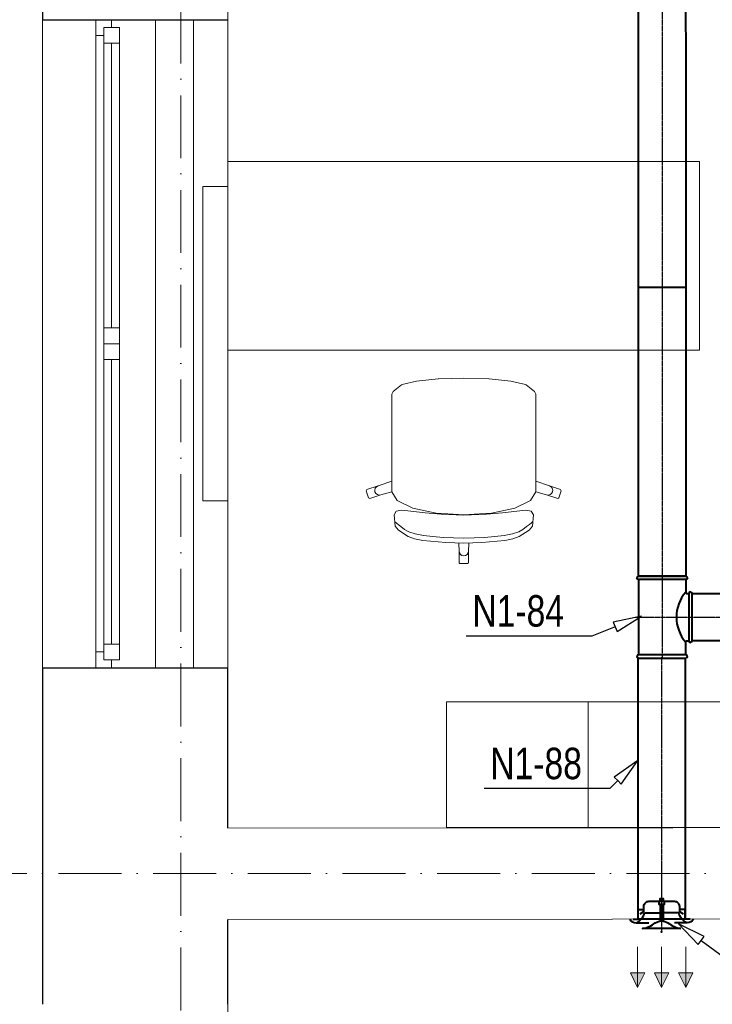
# Model space of a CAD drawing. Header units: millimetres. Extents: x 1700 to 4670, y 990 to 3874.
# Tile 5 of 110: x 2019 to 2239, y 1632 to 1945. Entities that reach past the tile are written whole.
import ezdxf
from ezdxf.enums import TextEntityAlignment as Align

# ---------------------------------------------------------------- set-up
doc = ezdxf.new("R2010")
doc.units = ezdxf.units.MM
for name, pattern in [('CENTER', [0.55, 0.37, -0.06, 0.06, -0.06]), ('Kropki i Kreski', [300, 200, -50, 0, -50]), ('Przerywana gęsta', [180, 120, -60]), ('Wipeout_Contour', [1000, 0, -1000])]:
    doc.linetypes.add(name, pattern=pattern)
doc.layers.get('0').update_dxf_attribs({"lineweight": 0})
for name, color, linetype in [('Nowe_210-A Pomieszczenia', 7, 'Continuous'), ('Nowe_320-W Umeblowanie', 252, 'Continuous'), ('Nowe_420-K Ściany', 7, 'Continuous'), ('Nowe_Okna Archicada', 7, 'Continuous'), ('opisy mt', 7, 'Continuous'), ('WEN_N1-_ATRYBUT', 7, 'Continuous'), ('WEN_N1-_OSIE', 2, 'CENTER')]:
    doc.layers.add(name, color=color, linetype=linetype)
for name, color, linetype, lineweight in [('Nowe_320-W Umeblowanie_Nr_pióra__15', 7, 'Continuous', 15), ('Nowe_320-W Umeblowanie_Nr_pióra__4', 252, 'Continuous', 13), ('Nowe_410-K Osie_Nr_pióra__18', 9, 'Continuous', 13), ('Nowe_420-K Ściany_Nr_pióra__27', 7, 'Continuous', 25), ('Nowe_810-G Ogólne_Nr_pióra__18', 9, 'Continuous', 13), ('Nowe_Okna Archicada_Nr_pióra__23', 7, 'Continuous', 15), ('Nowe_Okna Archicada_Nr_pióra__27', 7, 'Continuous', 25), ('Nowe_Okna Archicada_Nr_pióra__3', 7, 'Continuous', 13), ('WEN_N1-_ZLICZAC', 170, 'Continuous', 40)]:
    doc.layers.add(name, color=color, linetype=linetype, lineweight=lineweight)
doc.styles.add('STYL_WENTYLE', font='txt', dxfattribs={"width": 0.8})

# ---------------------------------------------------------------- blocks, each defined once
blk = doc.blocks.new('TCP150150CN1-_11')
blk.add_line((10.5, -75), (249.5, -75))
for points in [[(205, 95), (55, 95, 1), (55, 84.5), (205, 84.5, 1)], [(0, -75), (0, 75, -1), (10.5, 75), (10.5, -75, -1)], [(260, -75), (260, 75, 1), (249.5, 75), (249.5, -75, 1)]]:
    blk.add_lwpolyline(points, format="xyb", close=True)
for points in [[(10.5, 75), (50.5, 75, 0.414214), (55, 79.5), (55, 84.5)], [(50.5, 75, 0.377358), (209.5, 75, 0.377358)], [(249.5, 75), (209.5, 75, -0.414214), (205, 79.5), (205, 84.5)]]:
    blk.add_lwpolyline(points, format="xyb")
for p in [(130, 95), (0, 0), (260, 0)]:
    blk.add_point(p)
at = {"layer": 'WEN_N1-_OSIE'}
for p, q in [((130, -85), (130, 95)), ((0, 0), (260, 0))]:
    blk.add_line(p, q, dxfattribs=at)
at = {"layer": 'WEN_N1-_ATRYBUT', "style": 'STYL_WENTYLE', "width": 0.8, "flags": 8}
blk.add_attdef('WENTYLE', text='', height=100, dxfattribs=at).set_placement((130, 0), align=Align.BOTTOM_LEFT)
blk = doc.blocks.new('SR-150CN1-_6919-3031999473_14')
blk.add_line((6000, -75), (6000, 75))
blk.add_lwpolyline([(0, -75), (0, 75), (6919.3, 75), (6919.3, -75)], close=True)
blk.add_point((6919.3, 0))
at = {"layer": 'WEN_N1-_OSIE'}
blk.add_line((0, 0), (6919.3, 0), dxfattribs=at)
at = {"layer": 'WEN_N1-_ATRYBUT', "style": 'STYL_WENTYLE', "width": 0.8, "flags": 8}
blk.add_attdef('WENTYLE', text='', height=100, dxfattribs=at).set_placement((3459.7, 0), align=Align.BOTTOM_LEFT)
at = {"layer": 'WEN_N1-_OSIE', "style": 'STYL_WENTYLE', "width": 0.8, "flags": 8}
blk.add_attdef('FI_KANALU', text='', height=40, dxfattribs=at).set_placement((3459.7, 37.5), align=Align.MIDDLE_CENTER)
blk = doc.blocks.new('SR-150CN1-_452-5097135065_14')
blk.add_lwpolyline([(0, -75), (0, 75), (452.5, 75), (452.5, -75)], close=True)
for p in [(0, 0), (452.5, 0)]:
    blk.add_point(p)
at = {"layer": 'WEN_N1-_OSIE'}
blk.add_line((0, 0), (452.5, 0), dxfattribs=at)
at = {"layer": 'WEN_N1-_ATRYBUT', "style": 'STYL_WENTYLE', "width": 0.8, "flags": 8}
blk.add_attdef('WENTYLE', text='', height=100, dxfattribs=at).set_placement((226.3, 0), align=Align.BOTTOM_LEFT)
at = {"layer": 'WEN_N1-_OSIE', "style": 'STYL_WENTYLE', "width": 0.8, "flags": 8}
blk.add_attdef('FI_KANALU', text='', height=40, dxfattribs=at).set_placement((226.3, 37.5), align=Align.MIDDLE_CENTER)
blk = doc.blocks.new('KIRML-150-C_11')
for p, q in [((-5.05, 47.47), (-5.05, -6)), ((5.05, 47.47), (5.05, -6)), ((-54.54, 20.2), (-5.05, 20.2)), ((54.54, 20.2), (5.05, 20.2)), ((-80.8, -12), (-40.4, -12)), ((80.8, -12), (40.4, -12))]:
    blk.add_line(p, q)
for points in [[(-5.05, 56.56), (-5.05, 65.65), (5.05, 65.65), (5.05, 56.56)], [(-9.09, 56.56), (-9.09, 47.47), (9.09, 47.47), (9.09, 56.56)], [(-90.9, 0), (-75, 0), (-75, 30), (-58.58, 30)], [(90.9, 0), (75, 0), (75, 30), (58.58, 30)]]:
    blk.add_lwpolyline(points)
for points in [[(-68.68, 16.16), (-56.56, 24.24), (-56.56, 40.4, -0.4142136), (-40.4, 56.56), (40.4, 56.56, -0.4142136), (56.56, 40.4), (56.56, 24.24), (68.68, 16.16)], [(-101, 0, 0.3074541), (-80.8, -12, 0.238587), (-54.54, 20.2, 0.238587)], [(101, 0, -0.3074541), (80.8, -12, -0.238587), (54.54, 20.2, -0.238587)]]:
    blk.add_lwpolyline(points, format="xyb")
blk.add_lwpolyline([(60.6, -30.3), (-60.6, -30.3, 0.1189811), (-20.2, -12.12, -0.3029703), (20.2, -12.12, 0.1189811), (60.6, -30.3)], format="xyb", close=True)
for p in [(0, 0), (0, -40.4)]:
    blk.add_point(p)
at = {"layer": 'WEN_N1-_OSIE'}
for p, q in [((0, 80.8), (0, -40.4)), ((-8.4, 0), (8.4, 0))]:
    blk.add_line(p, q, dxfattribs=at)
at = {"layer": 'WEN_N1-_ATRYBUT', "style": 'STYL_WENTYLE', "width": 0.8, "flags": 8}
blk.add_attdef('WENTYLE', text='', height=100, dxfattribs=at).set_placement((0, 0), align=Align.BOTTOM_LEFT)
blk = doc.blocks.new('SR-150CN1-_829-7523282128_14')
blk.add_lwpolyline([(0, -75), (0, 75), (829.8, 75), (829.8, -75)], close=True)
for p in [(0, 0), (829.8, 0)]:
    blk.add_point(p)
at = {"layer": 'WEN_N1-_OSIE'}
blk.add_line((0, 0), (829.8, 0), dxfattribs=at)
at = {"layer": 'WEN_N1-_ATRYBUT', "style": 'STYL_WENTYLE', "width": 0.8, "flags": 8}
blk.add_attdef('WENTYLE', text='', height=100, dxfattribs=at).set_placement((414.9, 0), align=Align.BOTTOM_LEFT)
at = {"layer": 'WEN_N1-_OSIE', "style": 'STYL_WENTYLE', "width": 0.8, "flags": 8}
blk.add_attdef('FI_KANALU', text='', height=40, dxfattribs=at).set_placement((414.9, 37.5), align=Align.MIDDLE_CENTER)

msp = doc.modelspace()

# ---------------------------------------------------------------- hatches: boundary and pattern name
at = {"layer": 'opisy mt', "linetype": 'Continuous', "lineweight": 18}
for points in [[(2212.78, 1641.88), (2215.07, 1637.24), (2217.36, 1641.88)], [(2212.78, 1641.88), (2215.07, 1637.24), (2217.36, 1641.88)], [(2220.43, 1641.88), (2222.71, 1637.24), (2225, 1641.88)], [(2220.43, 1641.88), (2222.71, 1637.24), (2225, 1641.88)], [(2232.64, 1641.88), (2230.36, 1637.24), (2228.07, 1641.88)], [(2232.64, 1641.88), (2230.36, 1637.24), (2228.07, 1641.88)]]:
    msp.add_hatch(color=256, dxfattribs=at).paths.add_polyline_path(points)

# ---------------------------------------------------------------- linework, layer by layer
at = {"layer": 'Nowe_210-A Pomieszczenia', "color": 252, "linetype": 'Continuous', "lineweight": 0, "flags": 128}
for points in [[(2084.79, 2561.41), (2084.79, 1687.91), (2367.79, 1688.11), (2367.77, 1716.28), (2545.79, 1716.41), (2545.79, 2327.41), (2545.79, 2533.41), (2256.79, 2533.41), (2256.79, 2561.41)], [(2451.79, 1209.17), (2451.79, 1659.17), (2084.79, 1658.91), (2084.79, 1658.91), (2084.79, 1208.91)]]:
    msp.add_lwpolyline(points, close=True, dxfattribs=at)
at = {"layer": 'opisy mt', "linetype": 'Continuous', "lineweight": 18}
for p, q in [((2215.07, 1650.14), (2215.07, 1637.24)), ((2215.07, 1650.14), (2215.07, 1637.24)), ((2222.71, 1650.14), (2222.71, 1637.24)), ((2222.71, 1650.14), (2222.71, 1637.24)), ((2230.36, 1650.14), (2230.36, 1637.24)), ((2230.36, 1650.14), (2230.36, 1637.24)), ((2212.78, 1641.88), (2217.36, 1641.88)), ((2215.07, 1637.24), (2212.78, 1641.88)), ((2212.78, 1641.88), (2217.36, 1641.88)), ((2212.78, 1641.88), (2217.36, 1641.88)), ((2215.07, 1637.24), (2212.78, 1641.88)), ((2212.78, 1641.88), (2217.36, 1641.88)), ((2215.07, 1637.24), (2217.36, 1641.88)), ((2215.07, 1637.24), (2217.36, 1641.88)), ((2220.43, 1641.88), (2225, 1641.88)), ((2222.71, 1637.24), (2220.43, 1641.88)), ((2220.43, 1641.88), (2225, 1641.88)), ((2220.43, 1641.88), (2225, 1641.88)), ((2222.71, 1637.24), (2220.43, 1641.88)), ((2220.43, 1641.88), (2225, 1641.88)), ((2222.71, 1637.24), (2225, 1641.88)), ((2222.71, 1637.24), (2225, 1641.88)), ((2232.64, 1641.88), (2228.07, 1641.88)), ((2230.36, 1637.24), (2228.07, 1641.88)), ((2232.64, 1641.88), (2228.07, 1641.88)), ((2232.64, 1641.88), (2228.07, 1641.88)), ((2230.36, 1637.24), (2228.07, 1641.88)), ((2232.64, 1641.88), (2228.07, 1641.88)), ((2230.36, 1637.24), (2232.64, 1641.88)), ((2230.36, 1637.24), (2232.64, 1641.88))]:
    msp.add_line(p, q, dxfattribs=at)
at = {"layer": 'WEN_N1-_ATRYBUT'}
for points in [[(2207.94, 1751.95), (2208.53, 1750.46), (2216.29, 1755.29), (2207.34, 1753.43), (2207.94, 1751.95), (2200.53, 1748.97), (2160.53, 1748.97)], [(2235.29, 1652.18), (2236.23, 1653.47), (2228.03, 1657.5), (2234.34, 1650.89), (2235.29, 1652.18), (2252.24, 1639.76), (2292.24, 1639.76)]]:
    msp.add_lwpolyline(points, dxfattribs=at)

# ---------------------------------------------------------------- block references
at = {"layer": 'WEN_N1-_ZLICZAC'}
ref = msp.add_blockref('TCP150150CN1-_11', (2222.89, 1767.98), dxfattribs=dict(at, xscale=0.09999999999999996, yscale=0.1, zscale=0.1, rotation=270))
ref.add_attrib('WENTYLE', 'N1-84', dxfattribs={"layer": 'WEN_N1-_ATRYBUT', "height": 10, "style": 'STYL_WENTYLE', "width": 0.8, "flags": 8}).set_placement((2162.53, 1748.97), align=Align.BOTTOM_LEFT)
ref = msp.add_blockref('KIRML-150-C_11', (2222.71, 1659.01), dxfattribs=dict(at, xscale=0.1, yscale=0.1, zscale=0.1, rotation=359.9999999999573))
ref.add_attrib('WENTYLE', 'N1-43', dxfattribs={"layer": 'WEN_N1-_ATRYBUT', "height": 10, "style": 'STYL_WENTYLE', "width": 0.8, "flags": 8}).set_placement((2254.24, 1639.76), align=Align.BOTTOM_LEFT)

# ---------------------------------------------------------------- next in the draw order: wipeouts: each hides what was drawn before it
at = {"color": 252, "linetype": 'Wipeout_Contour', "lineweight": 0, "ltscale": 39155.762976}
msp.add_wipeout([(2076.79, 1791.91), (2084.79, 1791.91), (2084.79, 1891.91), (2076.79, 1891.91)], dxfattribs=at).dxf.layer = 'Nowe_320-W Umeblowanie'
at = {"color": 252, "linetype": 'Wipeout_Contour', "lineweight": 0, "ltscale": 297229.998531}
msp.add_wipeout([(2136.86, 1819.17), (2136.86, 1798.26), (2132.52, 1796.69), (2128.98, 1795.55), (2128.79, 1795.18), (2129.53, 1792.9), (2129.91, 1792.71), (2133.45, 1793.85), (2136.87, 1794.82), (2138.6, 1792.03), (2143.57, 1789.65), (2151.01, 1788.06), (2154.75, 1787.83), (2154.75, 1783.96), (2154.75, 1780.96), (2158.1, 1780.96), (2158.28, 1775.98), (2158.28, 1772.29), (2158.58, 1771.99), (2159.79, 1771.99), (2159.79, 1830.99), (2151.78, 1830.74), (2151.68, 1830.73), (2144.8, 1830.02), (2140.21, 1828.95), (2139.99, 1828.86), (2137.31, 1826.74), (2136.86, 1825.88), (2136.86, 1822.78)], dxfattribs=at).dxf.layer = 'Nowe_320-W Umeblowanie'
at = {"color": 252, "linetype": 'Wipeout_Contour', "lineweight": 0, "ltscale": 45007.580974}
msp.add_wipeout([(2154.26, 1728.11), (2154.26, 1688.11), (2244.37, 1688.11), (2244.37, 1728.11)], dxfattribs=at).dxf.layer = 'Nowe_320-W Umeblowanie'
at = {"color": 252, "linetype": 'Wipeout_Contour', "lineweight": 0, "ltscale": 44848.089173}
msp.add_wipeout([(2025.79, 1658.91), (2084.79, 1658.91), (2084.79, 1738.91), (2025.79, 1738.91)], dxfattribs=at).dxf.layer = 'Nowe_420-K Ściany'

# ---------------------------------------------------------------- next in the draw order: linework, layer by layer
at = {"layer": 'Nowe_320-W Umeblowanie_Nr_pióra__15', "color": 252, "linetype": 'Przerywana gęsta', "lineweight": 15}
for p, q in [((2076.79, 1791.91), (2076.79, 1891.91)), ((2076.79, 1891.91), (2084.79, 1891.91)), ((2084.79, 1891.91), (2084.79, 1791.91)), ((2084.79, 1791.91), (2076.79, 1791.91))]:
    msp.add_line(p, q, dxfattribs=at)
at = {"layer": 'Nowe_320-W Umeblowanie_Nr_pióra__4', "color": 252, "linetype": 'Continuous', "lineweight": 13}
for p, q in [((2139.99, 1828.86), (2137.31, 1826.74)), ((2140.21, 1828.95), (2139.99, 1828.86)), ((2144.8, 1830.02), (2140.21, 1828.95)), ((2151.68, 1830.73), (2144.8, 1830.02)), ((2151.78, 1830.74), (2151.68, 1830.73)), ((2137.31, 1826.74), (2136.86, 1825.88)), ((2136.86, 1825.88), (2136.86, 1822.78)), ((2136.86, 1822.78), (2136.86, 1819.17)), ((2136.86, 1819.17), (2136.86, 1798.26)), ((2132.52, 1796.69), (2128.98, 1795.55)), ((2132.52, 1796.69), (2132.01, 1796.41)), ((2136.86, 1798.26), (2132.52, 1796.69)), ((2136.86, 1794.84), (2136.86, 1798.26)), ((2128.98, 1795.55), (2128.79, 1795.18)), ((2128.79, 1795.18), (2129.53, 1792.9)), ((2129.91, 1792.71), (2133.45, 1793.85)), ((2131.64, 1795.95), (2131.48, 1795.39)), ((2131.48, 1795.39), (2131.55, 1794.81)), ((2131.55, 1794.81), (2131.84, 1794.3)), ((2132.01, 1796.41), (2131.64, 1795.95)), ((2131.84, 1794.3), (2132.3, 1793.94)), ((2132.3, 1793.94), (2132.87, 1793.78)), ((2132.87, 1793.78), (2133.45, 1793.85)), ((2133.45, 1793.85), (2136.87, 1794.82)), ((2136.86, 1794.84), (2136.87, 1794.82)), ((2136.87, 1794.82), (2138.6, 1792.03)), ((2129.53, 1792.9), (2129.91, 1792.71)), ((2138.6, 1792.03), (2143.57, 1789.65)), ((2143.57, 1789.65), (2151.01, 1788.06)), ((2151.01, 1788.06), (2154.75, 1787.83)), ((2154.75, 1787.83), (2154.75, 1783.96)), ((2154.75, 1783.96), (2154.75, 1780.96)), ((2154.75, 1780.96), (2158.1, 1780.96)), ((2199.31, 1728.11), (2199.31, 1688.11))]:
    msp.add_line(p, q, dxfattribs=at)
at = {"layer": 'Nowe_320-W Umeblowanie_Nr_pióra__4', "color": 252, "linetype": 'Continuous', "lineweight": 13, "flags": 128}
msp.add_lwpolyline([(2154.26, 1728.11), (2244.37, 1728.11), (2244.37, 1688.11), (2154.26, 1688.11)], close=True, dxfattribs=at)
at = {"layer": 'Nowe_410-K Osie_Nr_pióra__18', "color": 9, "linetype": 'Kropki i Kreski', "lineweight": 13, "ltscale": 0.1}
msp.add_line((1910.53, 1673.48), (2656.19, 1673.48), dxfattribs=at)
at = {"layer": 'Nowe_420-K Ściany_Nr_pióra__27', "color": 252, "linetype": 'Continuous', "lineweight": 25, "flags": 128}
msp.add_lwpolyline([(2084.79, 1687.91), (2084.79, 1738.91)], dxfattribs=at)
at = {"layer": 'WEN_N1-_ATRYBUT'}
msp.add_lwpolyline([(2208.76, 1703.02), (2209.89, 1701.89), (2215.13, 1709.38), (2207.63, 1704.15), (2208.76, 1703.02), (2206.22, 1700.47), (2166.22, 1700.47)], dxfattribs=at)

# ---------------------------------------------------------------- next in the draw order: block references
at = {"layer": 'WEN_N1-_ZLICZAC'}
ref = msp.add_blockref('SR-150CN1-_452-5097135065_14', (2232.39, 1754.98), dxfattribs=dict(at, xscale=0.1, yscale=0.1, zscale=0.1))
ref.add_attrib('WENTYLE', 'N1-86', dxfattribs={"layer": 'WEN_N1-_ATRYBUT', "height": 10, "style": 'STYL_WENTYLE', "width": 0.8, "flags": 8}).set_placement((2268.12, 1721.02), align=Align.BOTTOM_LEFT)
ref = msp.add_blockref('SR-150CN1-_829-7523282128_14', (2222.71, 1741.98), dxfattribs=dict(at, xscale=0.1, yscale=0.1, zscale=0.1, rotation=270))
ref.add_attrib('WENTYLE', 'N1-88', dxfattribs={"layer": 'WEN_N1-_ATRYBUT', "height": 10, "style": 'STYL_WENTYLE', "width": 0.8, "flags": 8}).set_placement((2168.22, 1700.47), align=Align.BOTTOM_LEFT)

# ---------------------------------------------------------------- next in the draw order: wipeouts: each hides what was drawn before it
at = {"color": 252, "linetype": 'Wipeout_Contour', "lineweight": 0, "ltscale": 298383.442531}
msp.add_wipeout([(2182.71, 1819.17), (2182.71, 1822.78), (2182.71, 1825.88), (2182.26, 1826.74), (2179.58, 1828.86), (2179.37, 1828.95), (2174.77, 1830.02), (2167.9, 1830.73), (2167.79, 1830.74), (2159.79, 1830.99), (2159.79, 1771.99), (2160.99, 1771.99), (2161.3, 1772.29), (2161.3, 1775.98), (2161.48, 1780.96), (2164.82, 1780.96), (2164.82, 1783.96), (2164.82, 1787.83), (2168.56, 1788.06), (2176, 1789.65), (2180.97, 1792.03), (2182.7, 1794.82), (2186.12, 1793.85), (2189.66, 1792.71), (2190.04, 1792.9), (2190.79, 1795.18), (2190.59, 1795.55), (2187.05, 1796.69), (2182.71, 1798.26)], dxfattribs=at).dxf.layer = 'Nowe_320-W Umeblowanie'
at = {"color": 252, "linetype": 'Wipeout_Contour', "lineweight": 0, "ltscale": 39102.121975}
msp.add_wipeout([(2025.79, 1738.91), (2042.79, 1738.91), (2042.79, 1944.91), (2025.79, 1944.91)], dxfattribs=at).dxf.layer = 'Nowe_420-K Ściany'

# ---------------------------------------------------------------- next in the draw order: linework, layer by layer
at = {"layer": 'Nowe_320-W Umeblowanie_Nr_pióra__4', "color": 252, "linetype": 'Continuous', "lineweight": 13}
for p, q in [((2159.79, 1830.99), (2151.78, 1830.74)), ((2159.79, 1830.99), (2167.79, 1830.74)), ((2167.79, 1830.74), (2167.9, 1830.73)), ((2167.9, 1830.73), (2174.77, 1830.02)), ((2174.77, 1830.02), (2179.37, 1828.95)), ((2179.37, 1828.95), (2179.58, 1828.86)), ((2179.58, 1828.86), (2182.26, 1826.74)), ((2182.26, 1826.74), (2182.71, 1825.88)), ((2182.71, 1825.88), (2182.71, 1822.78)), ((2182.71, 1822.78), (2182.71, 1819.17)), ((2182.71, 1819.17), (2182.71, 1798.26)), ((2182.71, 1794.84), (2182.71, 1798.26)), ((2182.71, 1798.26), (2187.05, 1796.69)), ((2187.05, 1796.69), (2187.57, 1796.41)), ((2187.05, 1796.69), (2190.59, 1795.55)), ((2182.7, 1794.82), (2180.97, 1792.03)), ((2182.71, 1794.84), (2182.7, 1794.82)), ((2186.12, 1793.85), (2182.7, 1794.82)), ((2186.7, 1793.78), (2186.12, 1793.85)), ((2189.66, 1792.71), (2186.12, 1793.85)), ((2187.27, 1793.94), (2186.7, 1793.78)), ((2187.73, 1794.3), (2187.27, 1793.94)), ((2187.57, 1796.41), (2187.93, 1795.95)), ((2188.02, 1794.81), (2187.73, 1794.3)), ((2187.93, 1795.95), (2188.09, 1795.39)), ((2188.09, 1795.39), (2188.02, 1794.81)), ((2190.79, 1795.18), (2190.04, 1792.9)), ((2190.59, 1795.55), (2190.79, 1795.18)), ((2180.97, 1792.03), (2176, 1789.65)), ((2190.04, 1792.9), (2189.66, 1792.71)), ((2154.75, 1787.83), (2159.79, 1787.51)), ((2164.82, 1787.83), (2159.79, 1787.51)), ((2168.56, 1788.06), (2164.82, 1787.83)), ((2164.82, 1787.83), (2164.82, 1783.96)), ((2176, 1789.65), (2168.56, 1788.06)), ((2164.82, 1783.96), (2164.82, 1780.96)), ((2158.1, 1780.96), (2159.79, 1780.96)), ((2158.1, 1780.96), (2158.28, 1775.98)), ((2161.48, 1780.96), (2159.79, 1780.96)), ((2161.48, 1780.96), (2161.3, 1775.98)), ((2164.82, 1780.96), (2161.48, 1780.96)), ((2158.28, 1775.98), (2158.39, 1775.41)), ((2158.28, 1775.98), (2158.28, 1772.29)), ((2158.39, 1775.41), (2158.72, 1774.92)), ((2158.72, 1774.92), (2159.21, 1774.6)), ((2160.85, 1774.92), (2160.36, 1774.6)), ((2161.18, 1775.41), (2160.85, 1774.92)), ((2161.3, 1775.98), (2161.18, 1775.41)), ((2161.3, 1775.98), (2161.3, 1772.29)), ((2158.28, 1772.29), (2158.58, 1771.99)), ((2158.58, 1771.99), (2159.79, 1771.99)), ((2159.21, 1774.6), (2159.79, 1774.48)), ((2160.36, 1774.6), (2159.79, 1774.48)), ((2160.99, 1771.99), (2159.79, 1771.99)), ((2161.3, 1772.29), (2160.99, 1771.99))]:
    msp.add_line(p, q, dxfattribs=at)
at = {"layer": 'Nowe_420-K Ściany_Nr_pióra__27', "color": 252, "linetype": 'Continuous', "lineweight": 25, "flags": 128}
for points in [[(2025.79, 2025.91), (2025.79, 1944.91)], [(2025.79, 1738.91), (2025.79, 1658.91)]]:
    msp.add_lwpolyline(points, dxfattribs=at)
at = {"layer": 'Nowe_Okna Archicada_Nr_pióra__3', "color": 252, "linetype": 'Continuous', "lineweight": 13}
msp.add_line((2025.79, 1944.91), (2025.79, 1738.91), dxfattribs=at)

# ---------------------------------------------------------------- next in the draw order: wipeouts: each hides what was drawn before it
at = {"color": 252, "linetype": 'Wipeout_Contour', "lineweight": 0, "ltscale": 38457.386033}
msp.add_wipeout([(2084.79, 1899.85), (2084.79, 1839.85), (2234.79, 1839.85), (2234.79, 1899.85)], dxfattribs=at).dxf.layer = 'Nowe_320-W Umeblowanie'
at = {"color": 252, "linetype": 'Wipeout_Contour', "lineweight": 0, "ltscale": 58676.710852}
msp.add_wipeout([(2042.79, 1738.91), (2047.79, 1738.91), (2073.79, 1738.91), (2073.79, 1944.91), (2047.79, 1944.91), (2042.79, 1944.91)], dxfattribs=at).dxf.layer = 'Nowe_420-K Ściany'

# ---------------------------------------------------------------- next in the draw order: linework, layer by layer
at = {"layer": 'Nowe_320-W Umeblowanie_Nr_pióra__4', "color": 252, "linetype": 'Continuous', "lineweight": 13, "flags": 128}
msp.add_lwpolyline([(2084.79, 1899.85), (2234.79, 1899.85), (2234.79, 1839.85), (2084.79, 1839.85)], close=True, dxfattribs=at)
at = {"layer": 'Nowe_420-K Ściany_Nr_pióra__27', "color": 252, "linetype": 'Continuous', "lineweight": 25}
for p, q in [((2025.79, 1944.91), (2042.79, 1944.91)), ((2042.79, 1944.91), (2047.79, 1944.91)), ((2047.79, 1944.91), (2084.79, 1944.91)), ((2025.79, 1738.91), (2042.79, 1738.91)), ((2042.79, 1738.91), (2047.79, 1738.91)), ((2047.79, 1738.91), (2084.79, 1738.91))]:
    msp.add_line(p, q, dxfattribs=at)
at = {"layer": 'Nowe_810-G Ogólne_Nr_pióra__18', "color": 252, "linetype": 'Continuous', "lineweight": 13, "flags": 128}
msp.add_lwpolyline([(2061.79, 1944.91), (2061.79, 1738.91), (2084.79, 1738.91), (2084.79, 1944.91)], close=True, dxfattribs=at)
at = {"layer": 'Nowe_Okna Archicada_Nr_pióra__3', "color": 252, "linetype": 'Continuous', "lineweight": 13}
msp.add_line((2073.79, 1944.91), (2073.79, 1738.91), dxfattribs=at)

# ---------------------------------------------------------------- next in the draw order: wipeouts: each hides what was drawn before it
at = {"color": 252, "linetype": 'Wipeout_Contour', "lineweight": 0, "ltscale": 145838.161423}
msp.add_wipeout([(2154.04, 1778.68), (2159.79, 1778.47), (2159.79, 1787.44), (2152.56, 1787.67), (2147.46, 1788.14), (2142.93, 1788.72), (2140.04, 1788.98), (2138.32, 1788.68), (2137.65, 1787.52), (2137.98, 1783.91), (2139.03, 1782.59), (2142.13, 1780.59), (2144.13, 1779.86), (2146.72, 1779.38)], dxfattribs=at).dxf.layer = 'Nowe_320-W Umeblowanie'
at = {"color": 252, "linetype": 'Wipeout_Contour', "lineweight": 0, "ltscale": 46986.77903}
msp.add_wipeout([(2084.79, 1658.91), (2025.79, 1658.91), (2025.79, 1631.91), (2084.79, 1631.91)], dxfattribs=at).dxf.layer = 'Nowe_420-K Ściany'

# ---------------------------------------------------------------- next in the draw order: linework, layer by layer
at = {"layer": 'Nowe_320-W Umeblowanie_Nr_pióra__4', "color": 252, "linetype": 'Continuous', "lineweight": 13}
for p, q in [((2138.32, 1788.68), (2137.65, 1787.52)), ((2137.65, 1787.52), (2137.98, 1783.91)), ((2140.04, 1788.98), (2138.32, 1788.68)), ((2142.93, 1788.72), (2140.04, 1788.98)), ((2147.46, 1788.14), (2142.93, 1788.72)), ((2152.56, 1787.67), (2147.46, 1788.14)), ((2138.28, 1784.97), (2137.91, 1785.23)), ((2138.91, 1784.45), (2138.28, 1784.97)), ((2139.81, 1783.84), (2138.91, 1784.45)), ((2137.98, 1783.91), (2139.03, 1782.59)), ((2139.03, 1782.59), (2142.13, 1780.59)), ((2140.98, 1782.83), (2139.81, 1783.84)), ((2142.3, 1782.06), (2140.98, 1782.83)), ((2144.34, 1781.44), (2142.3, 1782.06)), ((2146.93, 1780.94), (2144.34, 1781.44)), ((2142.13, 1780.59), (2144.13, 1779.86)), ((2144.13, 1779.86), (2146.72, 1779.38)), ((2146.72, 1779.38), (2154.04, 1778.68)), ((2149.93, 1780.57), (2146.93, 1780.94)), ((2153.18, 1780.32), (2149.93, 1780.57)), ((2156.51, 1780.17), (2153.18, 1780.32))]:
    msp.add_line(p, q, dxfattribs=at)
at = {"layer": 'Nowe_410-K Osie_Nr_pióra__18', "color": 9, "linetype": 'Kropki i Kreski', "lineweight": 13, "ltscale": 0.1}
msp.add_line((2069.79, 3004.46), (2069.79, 1094.35), dxfattribs=at)
at = {"layer": 'Nowe_420-K Ściany_Nr_pióra__27', "color": 252, "linetype": 'Continuous', "lineweight": 25, "flags": 128}
for points in [[(2025.79, 1658.91), (2025.79, 1631.91)], [(2084.79, 1631.91), (2084.79, 1658.91)]]:
    msp.add_lwpolyline(points, dxfattribs=at)

# ---------------------------------------------------------------- next in the draw order: wipeouts: each hides what was drawn before it
at = {"color": 252, "linetype": 'Wipeout_Contour', "lineweight": 0, "ltscale": 146326.26087}
msp.add_wipeout([(2165.54, 1778.68), (2172.86, 1779.38), (2175.44, 1779.86), (2177.44, 1780.59), (2180.54, 1782.59), (2181.6, 1783.91), (2181.93, 1787.52), (2181.25, 1788.68), (2179.53, 1788.98), (2176.64, 1788.72), (2172.11, 1788.14), (2167.02, 1787.67), (2159.79, 1787.44), (2159.79, 1778.47)], dxfattribs=at).dxf.layer = 'Nowe_320-W Umeblowanie'
at = {"color": 252, "linetype": 'Wipeout_Contour', "lineweight": 0, "ltscale": 52629.454913}
msp.add_wipeout([(2047.79, 1944.91), (2042.79, 1944.91), (2042.79, 1939.91), (2045.29, 1939.91), (2045.29, 1942.41), (2047.79, 1942.41)], dxfattribs=at).dxf.layer = 'Nowe_Okna Archicada'
at = {"color": 252, "linetype": 'Wipeout_Contour', "lineweight": 0, "ltscale": 64687.690062}
msp.add_wipeout([(2042.79, 1738.91), (2047.79, 1738.91), (2047.79, 1741.41), (2045.29, 1741.41), (2045.29, 1743.91), (2042.79, 1743.91)], dxfattribs=at).dxf.layer = 'Nowe_Okna Archicada'

# ---------------------------------------------------------------- next in the draw order: linework, layer by layer
at = {"layer": 'Nowe_320-W Umeblowanie_Nr_pióra__4', "color": 252, "linetype": 'Continuous', "lineweight": 13}
for p, q in [((2159.79, 1787.44), (2152.56, 1787.67)), ((2159.79, 1787.44), (2167.02, 1787.67)), ((2167.02, 1787.67), (2172.11, 1788.14)), ((2172.11, 1788.14), (2176.64, 1788.72)), ((2176.64, 1788.72), (2179.53, 1788.98)), ((2179.53, 1788.98), (2181.25, 1788.68)), ((2181.25, 1788.68), (2181.93, 1787.52)), ((2181.93, 1787.52), (2181.6, 1783.91)), ((2179.76, 1783.84), (2180.66, 1784.45)), ((2180.66, 1784.45), (2181.29, 1784.97)), ((2181.29, 1784.97), (2181.66, 1785.23)), ((2172.64, 1780.94), (2175.23, 1781.44)), ((2175.23, 1781.44), (2177.27, 1782.06)), ((2177.27, 1782.06), (2178.59, 1782.83)), ((2180.54, 1782.59), (2177.44, 1780.59)), ((2178.59, 1782.83), (2179.76, 1783.84)), ((2181.6, 1783.91), (2180.54, 1782.59)), ((2154.04, 1778.68), (2159.79, 1778.47)), ((2159.79, 1780.13), (2156.51, 1780.17)), ((2159.79, 1780.13), (2163.06, 1780.17)), ((2165.54, 1778.68), (2159.79, 1778.47)), ((2163.06, 1780.17), (2166.4, 1780.32)), ((2172.86, 1779.38), (2165.54, 1778.68)), ((2166.4, 1780.32), (2169.64, 1780.57)), ((2169.64, 1780.57), (2172.64, 1780.94)), ((2175.44, 1779.86), (2172.86, 1779.38)), ((2177.44, 1780.59), (2175.44, 1779.86))]:
    msp.add_line(p, q, dxfattribs=at)
at = {"layer": 'Nowe_Okna Archicada_Nr_pióra__27', "color": 252, "linetype": 'Continuous', "lineweight": 25}
for p, q in [((2025.79, 1944.91), (2042.79, 1944.91)), ((2042.79, 1944.91), (2047.79, 1944.91)), ((2042.79, 1944.91), (2047.79, 1944.91)), ((2047.79, 1944.91), (2084.79, 1944.91)), ((2025.79, 1738.91), (2042.79, 1738.91)), ((2042.79, 1738.91), (2047.79, 1738.91)), ((2042.79, 1738.91), (2047.79, 1738.91)), ((2047.79, 1738.91), (2084.79, 1738.91))]:
    msp.add_line(p, q, dxfattribs=at)

# ---------------------------------------------------------------- next in the draw order: block references
at = {"layer": 'WEN_N1-_ZLICZAC', "xscale": 0.1, "yscale": 0.1, "zscale": 0.1, "rotation": 270.0145252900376}
msp.add_blockref('SR-150CN1-_6919-3031999473_14', (2222.71, 2459.91), dxfattribs=at)

# ---------------------------------------------------------------- next in the draw order: wipeouts: each hides what was drawn before it
at = {"color": 252, "linetype": 'Wipeout_Contour', "lineweight": 0, "ltscale": 74242.955485}
msp.add_wipeout([(2050.29, 1846.91), (2050.29, 1937.41), (2045.29, 1937.41), (2045.29, 1939.91), (2042.79, 1939.91), (2042.79, 1841.91), (2045.29, 1841.91), (2045.29, 1846.91)], dxfattribs=at).dxf.layer = 'Nowe_Okna Archicada'

# ---------------------------------------------------------------- next in the draw order: linework, layer by layer
at = {"layer": 'Nowe_Okna Archicada_Nr_pióra__23', "color": 252, "linetype": 'Continuous', "lineweight": 15}
msp.add_line((2042.79, 1939.91), (2042.79, 1944.91), dxfattribs=at)

# ---------------------------------------------------------------- next in the draw order: wipeouts: each hides what was drawn before it
at = {"color": 252, "linetype": 'Wipeout_Contour', "lineweight": 0, "ltscale": 35188.350648}
msp.add_wipeout([(2050.29, 1942.41), (2045.29, 1942.41), (2045.29, 1937.41), (2050.29, 1937.41)], dxfattribs=at).dxf.layer = 'Nowe_Okna Archicada'
at = {"color": 252, "linetype": 'Wipeout_Contour', "lineweight": 0, "ltscale": 39007.532858}
msp.add_wipeout([(2045.29, 1841.91), (2050.29, 1841.91), (2050.29, 1846.91), (2045.29, 1846.91)], dxfattribs=at).dxf.layer = 'Nowe_Okna Archicada'

# ---------------------------------------------------------------- next in the draw order: linework, layer by layer
at = {"layer": 'Nowe_Okna Archicada_Nr_pióra__23', "color": 252, "linetype": 'Continuous', "lineweight": 15}
for p, q in [((2047.79, 1944.91), (2047.79, 1942.41)), ((2047.79, 1942.41), (2045.29, 1942.41)), ((2045.29, 1942.41), (2045.29, 1939.91)), ((2045.29, 1942.41), (2050.29, 1942.41)), ((2045.29, 1939.91), (2042.79, 1939.91))]:
    msp.add_line(p, q, dxfattribs=at)

# ---------------------------------------------------------------- next in the draw order: wipeouts: each hides what was drawn before it
at = {"color": 252, "linetype": 'Wipeout_Contour', "lineweight": 0, "ltscale": 37097.941435}
msp.add_wipeout([(2045.29, 1846.91), (2050.29, 1846.91), (2050.29, 1937.41), (2045.29, 1937.41)], dxfattribs=at).dxf.layer = 'Nowe_Okna Archicada'
at = {"color": 252, "linetype": 'Wipeout_Contour', "lineweight": 0, "ltscale": 82181.791935}
msp.add_wipeout([(2050.29, 1746.41), (2050.29, 1836.91), (2045.29, 1836.91), (2045.29, 1841.91), (2042.79, 1841.91), (2042.79, 1743.91), (2045.29, 1743.91), (2045.29, 1746.41)], dxfattribs=at).dxf.layer = 'Nowe_Okna Archicada'

# ---------------------------------------------------------------- next in the draw order: linework, layer by layer
at = {"layer": 'Nowe_Okna Archicada_Nr_pióra__23', "color": 252, "linetype": 'Continuous', "lineweight": 15}
for p, q in [((2045.29, 1937.41), (2045.29, 1942.41)), ((2050.29, 1942.41), (2050.29, 1937.41)), ((2050.29, 1937.41), (2045.29, 1937.41)), ((2045.29, 1846.91), (2045.29, 1937.41)), ((2047.79, 1937.41), (2047.79, 1846.91)), ((2050.29, 1937.41), (2050.29, 1846.91)), ((2045.29, 1846.91), (2050.29, 1846.91)), ((2042.79, 1738.91), (2042.79, 1743.91))]:
    msp.add_line(p, q, dxfattribs=at)
at = {"layer": 'Nowe_Okna Archicada_Nr_pióra__3', "color": 252, "linetype": 'Continuous', "lineweight": 13}
for p, q in [((2042.79, 1841.91), (2042.79, 1939.91)), ((2050.29, 1937.41), (2050.29, 1846.91)), ((2042.79, 1743.91), (2042.79, 1841.91))]:
    msp.add_line(p, q, dxfattribs=at)

# ---------------------------------------------------------------- next in the draw order: wipeouts: each hides what was drawn before it
at = {"color": 252, "linetype": 'Wipeout_Contour', "lineweight": 0, "ltscale": 39207.494431}
msp.add_wipeout([(2050.29, 1841.91), (2045.29, 1841.91), (2045.29, 1836.91), (2050.29, 1836.91)], dxfattribs=at).dxf.layer = 'Nowe_Okna Archicada'
at = {"color": 252, "linetype": 'Wipeout_Contour', "lineweight": 0, "ltscale": 43026.829051}
msp.add_wipeout([(2045.29, 1741.41), (2050.29, 1741.41), (2050.29, 1746.41), (2045.29, 1746.41)], dxfattribs=at).dxf.layer = 'Nowe_Okna Archicada'

# ---------------------------------------------------------------- next in the draw order: linework, layer by layer
at = {"layer": 'Nowe_Okna Archicada_Nr_pióra__23', "color": 252, "linetype": 'Continuous', "lineweight": 15}
for p, q in [((2045.29, 1841.91), (2045.29, 1846.91)), ((2050.29, 1846.91), (2050.29, 1841.91)), ((2050.29, 1841.91), (2045.29, 1841.91)), ((2045.29, 1841.91), (2050.29, 1841.91)), ((2042.79, 1743.91), (2045.29, 1743.91)), ((2045.29, 1743.91), (2045.29, 1741.41)), ((2045.29, 1741.41), (2047.79, 1741.41)), ((2050.29, 1741.41), (2045.29, 1741.41)), ((2047.79, 1741.41), (2047.79, 1738.91))]:
    msp.add_line(p, q, dxfattribs=at)

# ---------------------------------------------------------------- next in the draw order: wipeouts: each hides what was drawn before it
at = {"color": 252, "linetype": 'Wipeout_Contour', "lineweight": 0, "ltscale": 41117.161659}
msp.add_wipeout([(2045.29, 1746.41), (2050.29, 1746.41), (2050.29, 1836.91), (2045.29, 1836.91)], dxfattribs=at).dxf.layer = 'Nowe_Okna Archicada'

# ---------------------------------------------------------------- next in the draw order: linework, layer by layer
at = {"layer": 'Nowe_Okna Archicada_Nr_pióra__23', "color": 252, "linetype": 'Continuous', "lineweight": 15}
for p, q in [((2045.29, 1836.91), (2045.29, 1841.91)), ((2050.29, 1841.91), (2050.29, 1836.91)), ((2050.29, 1836.91), (2045.29, 1836.91)), ((2045.29, 1746.41), (2045.29, 1836.91)), ((2047.79, 1836.91), (2047.79, 1746.41)), ((2050.29, 1836.91), (2050.29, 1746.41)), ((2045.29, 1741.41), (2045.29, 1746.41)), ((2045.29, 1746.41), (2050.29, 1746.41)), ((2050.29, 1746.41), (2050.29, 1741.41))]:
    msp.add_line(p, q, dxfattribs=at)
at = {"layer": 'Nowe_Okna Archicada_Nr_pióra__3', "color": 252, "linetype": 'Continuous', "lineweight": 13}
msp.add_line((2050.29, 1836.91), (2050.29, 1746.41), dxfattribs=at)

doc.saveas('drawing.dxf')
